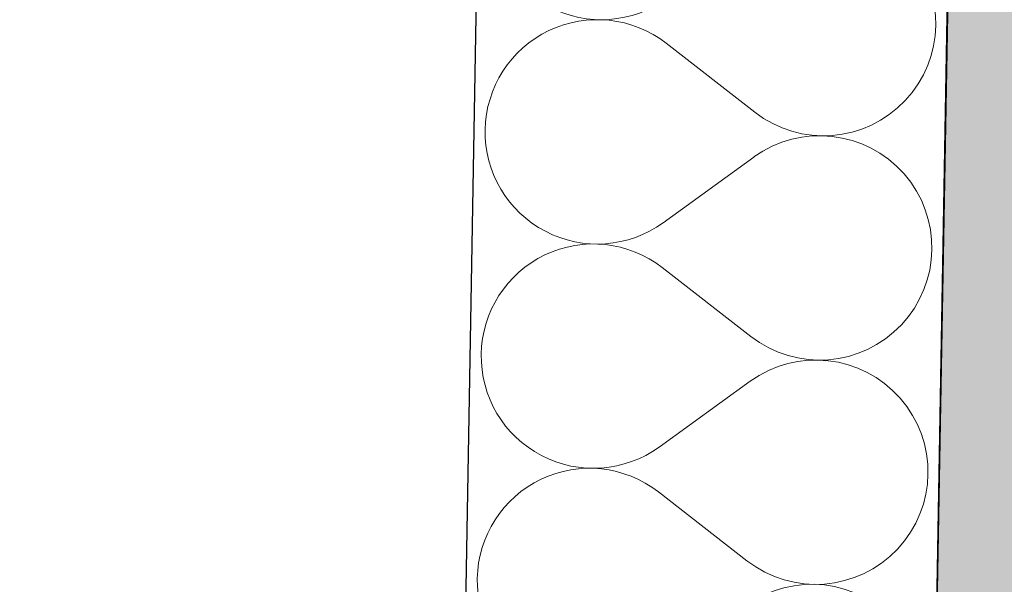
# Model space of a CAD drawing. Header units: millimetres. Extents: x -23738 to 4435, y -2716 to 20653.
# Tile 47 of 160: x -20642 to -20308, y 9042 to 9234. Entities that reach past the tile are written whole.
import ezdxf

# ---------------------------------------------------------------- set-up
doc = ezdxf.new("R2010")
doc.units = ezdxf.units.MM
doc.header["$MEASUREMENT"] = 0
doc.linetypes.add('Wipeout_Contour', pattern=[1000, 0, -1000])
for name, color, linetype in [('9._POHLED ZÁPADNÍ_2_Konstrukce - nosné', 7, 'Continuous'), ('9._POHLED ZÁPADNÍ_2_Nové_Konstrukce - nosné', 7, 'Continuous'), ('9._POHLED ZÁPADNÍ_2_Nové_Výplně – Řezové', 7, 'Continuous'), ('9._POHLED ZÁPADNÍ_2_Výplně – Řezové', 7, 'Continuous'), ('9._POHLED ZÁPADNÍ_2_VÝTAH VAR 1', 7, 'Continuous')]:
    doc.layers.add(name, color=color, linetype=linetype)

# ---------------------------------------------------------------- blocks, each defined once
blk = doc.blocks.new('*X4', base_point=(-24533.14, -6254.22))
at = {"layer": '9._POHLED ZÁPADNÍ_2_Nové_Výplně – Řezové', "color": 21, "linetype": 'Continuous', "lineweight": 20, "true_color": 0xffaaaa}
for p, q in [((-20330.89, 9232), (-20330.94, 9234.72)), ((-20458.49, 9231.83), (-20461.02, 9230.83)), ((-20455.89, 9232.64), (-20458.49, 9231.83)), ((-20453.25, 9233.26), (-20455.89, 9232.64)), ((-20450.56, 9233.7), (-20453.25, 9233.26)), ((-20447.85, 9233.94), (-20450.56, 9233.7)), ((-20445.13, 9233.99), (-20447.85, 9233.94)), ((-20442.41, 9233.84), (-20445.13, 9233.99)), ((-20439.71, 9233.5), (-20442.41, 9233.84)), ((-20437.05, 9232.97), (-20439.71, 9233.5)), ((-20434.42, 9232.25), (-20437.05, 9232.97)), ((-20431.86, 9231.35), (-20434.42, 9232.25)), ((-20429.36, 9230.26), (-20431.86, 9231.35)), ((-20331.03, 9229.28), (-20330.89, 9232)), ((-20465.84, 9228.31), (-20468.1, 9226.8)), ((-20463.48, 9229.66), (-20465.84, 9228.31)), ((-20461.02, 9230.83), (-20463.48, 9229.66)), ((-20426.95, 9229), (-20429.36, 9230.26)), ((-20424.64, 9227.57), (-20426.95, 9229)), ((-20331.37, 9226.58), (-20331.03, 9229.28)), ((-20470.25, 9225.13), (-20472.27, 9223.31)), ((-20468.1, 9226.8), (-20470.25, 9225.13)), ((-20422.43, 9225.97), (-20424.64, 9227.57)), ((-20392.36, 9202.59), (-20422.43, 9225.97)), ((-20331.9, 9223.91), (-20331.37, 9226.58)), ((-20474.16, 9221.35), (-20475.91, 9219.27)), ((-20472.27, 9223.31), (-20474.16, 9221.35)), ((-20332.62, 9221.29), (-20331.9, 9223.91)), ((-20475.91, 9219.27), (-20477.5, 9217.06)), ((-20334.61, 9216.23), (-20333.52, 9218.72)), ((-20333.52, 9218.72), (-20332.62, 9221.29)), ((-20478.93, 9214.74), (-20480.19, 9212.33)), ((-20477.5, 9217.06), (-20478.93, 9214.74)), ((-20335.87, 9213.82), (-20334.61, 9216.23)), ((-20480.19, 9212.33), (-20481.27, 9209.84)), ((-20338.89, 9209.3), (-20337.3, 9211.5)), ((-20337.3, 9211.5), (-20335.87, 9213.82)), ((-20481.27, 9209.84), (-20482.18, 9207.27)), ((-20340.63, 9207.21), (-20338.89, 9209.3)), ((-20482.9, 9204.65), (-20483.43, 9201.98)), ((-20482.18, 9207.27), (-20482.9, 9204.65)), ((-20344.54, 9203.43), (-20342.52, 9205.25)), ((-20342.52, 9205.25), (-20340.63, 9207.21)), ((-20483.43, 9201.98), (-20483.76, 9199.28)), ((-20392.36, 9202.59), (-20390.16, 9201)), ((-20348.96, 9200.25), (-20346.69, 9201.76)), ((-20346.69, 9201.76), (-20344.54, 9203.43)), ((-20483.76, 9199.28), (-20483.91, 9196.56)), ((-20390.16, 9201), (-20387.84, 9199.57)), ((-20387.84, 9199.57), (-20385.43, 9198.3)), ((-20385.43, 9198.3), (-20382.94, 9197.22)), ((-20353.77, 9197.73), (-20351.32, 9198.91)), ((-20351.32, 9198.91), (-20348.96, 9200.25)), ((-20483.91, 9196.56), (-20483.86, 9193.84)), ((-20382.94, 9197.22), (-20380.37, 9196.31)), ((-20380.37, 9196.31), (-20377.75, 9195.59)), ((-20377.75, 9195.59), (-20375.08, 9195.06)), ((-20375.08, 9195.06), (-20372.38, 9194.72)), ((-20372.38, 9194.72), (-20369.66, 9194.57)), ((-20369.66, 9194.57), (-20372.38, 9194.52)), ((-20369.66, 9194.57), (-20366.94, 9194.62)), ((-20366.95, 9194.43), (-20369.66, 9194.57)), ((-20366.94, 9194.62), (-20364.23, 9194.86)), ((-20364.23, 9194.86), (-20361.55, 9195.3)), ((-20361.55, 9195.3), (-20358.9, 9195.92)), ((-20358.9, 9195.92), (-20356.31, 9196.74)), ((-20356.31, 9196.74), (-20353.77, 9197.73)), ((-20483.86, 9193.84), (-20483.62, 9191.13)), ((-20385.55, 9191.39), (-20388, 9190.22)), ((-20383.02, 9192.39), (-20385.55, 9191.39)), ((-20380.43, 9193.21), (-20383.02, 9192.39)), ((-20377.78, 9193.84), (-20380.43, 9193.21)), ((-20375.09, 9194.28), (-20377.78, 9193.84)), ((-20372.38, 9194.52), (-20375.09, 9194.28)), ((-20364.25, 9194.09), (-20366.95, 9194.43)), ((-20361.58, 9193.57), (-20364.25, 9194.09)), ((-20358.96, 9192.85), (-20361.58, 9193.57)), ((-20356.39, 9191.95), (-20358.96, 9192.85)), ((-20353.89, 9190.86), (-20356.39, 9191.95)), ((-20483.62, 9191.13), (-20483.18, 9188.45)), ((-20483.18, 9188.45), (-20482.55, 9185.8)), ((-20390.37, 9188.87), (-20392.63, 9187.35)), ((-20388, 9190.22), (-20390.37, 9188.87)), ((-20351.48, 9189.6), (-20353.89, 9190.86)), ((-20349.17, 9188.18), (-20351.48, 9189.6)), ((-20346.96, 9186.59), (-20349.17, 9188.18)), ((-20482.55, 9185.8), (-20481.74, 9183.21)), ((-20392.63, 9187.35), (-20423.5, 9165.03)), ((-20344.87, 9184.84), (-20346.96, 9186.59)), ((-20342.91, 9182.96), (-20344.87, 9184.84)), ((-20481.74, 9183.21), (-20480.74, 9180.68)), ((-20341.09, 9180.93), (-20342.91, 9182.96)), ((-20480.74, 9180.68), (-20479.56, 9178.22)), ((-20479.56, 9178.22), (-20478.22, 9175.86)), ((-20339.42, 9178.79), (-20341.09, 9180.93)), ((-20337.91, 9176.52), (-20339.42, 9178.79)), ((-20478.22, 9175.86), (-20476.7, 9173.6)), ((-20336.56, 9174.16), (-20337.91, 9176.52)), ((-20476.7, 9173.6), (-20475.03, 9171.45)), ((-20475.03, 9171.45), (-20473.21, 9169.43)), ((-20335.38, 9171.71), (-20336.56, 9174.16)), ((-20334.39, 9169.18), (-20335.38, 9171.71)), ((-20473.21, 9169.43), (-20471.25, 9167.54)), ((-20333.57, 9166.58), (-20334.39, 9169.18)), ((-20471.25, 9167.54), (-20469.17, 9165.8)), ((-20469.17, 9165.8), (-20466.96, 9164.21)), ((-20425.76, 9163.52), (-20423.5, 9165.03)), ((-20332.94, 9163.93), (-20333.57, 9166.58)), ((-20466.96, 9164.21), (-20464.64, 9162.78)), ((-20464.64, 9162.78), (-20462.23, 9161.52)), ((-20462.23, 9161.52), (-20459.73, 9160.44)), ((-20430.57, 9160.99), (-20428.12, 9162.17)), ((-20428.12, 9162.17), (-20425.76, 9163.52)), ((-20332.51, 9161.25), (-20332.94, 9163.93)), ((-20332.26, 9158.54), (-20332.51, 9161.25)), ((-20459.73, 9160.44), (-20457.17, 9159.54)), ((-20457.17, 9159.54), (-20454.54, 9158.82)), ((-20454.54, 9158.82), (-20451.88, 9158.29)), ((-20451.88, 9158.29), (-20449.18, 9157.95)), ((-20449.18, 9157.95), (-20446.46, 9157.81)), ((-20446.46, 9157.81), (-20449.18, 9157.76)), ((-20446.46, 9157.81), (-20443.74, 9157.86)), ((-20443.74, 9157.66), (-20446.46, 9157.81)), ((-20443.74, 9157.86), (-20441.03, 9158.11)), ((-20441.03, 9158.11), (-20438.34, 9158.55)), ((-20438.34, 9158.55), (-20435.7, 9159.17)), ((-20435.7, 9159.17), (-20433.1, 9159.99)), ((-20433.1, 9159.99), (-20430.57, 9160.99)), ((-20332.21, 9155.82), (-20332.26, 9158.54)), ((-20462.35, 9154.65), (-20464.8, 9153.48)), ((-20459.82, 9155.65), (-20462.35, 9154.65)), ((-20457.22, 9156.46), (-20459.82, 9155.65)), ((-20454.57, 9157.09), (-20457.22, 9156.46)), ((-20451.89, 9157.52), (-20454.57, 9157.09)), ((-20449.18, 9157.76), (-20451.89, 9157.52)), ((-20441.04, 9157.32), (-20443.74, 9157.66)), ((-20438.37, 9156.79), (-20441.04, 9157.32)), ((-20435.75, 9156.07), (-20438.37, 9156.79)), ((-20433.19, 9155.17), (-20435.75, 9156.07)), ((-20430.69, 9154.08), (-20433.19, 9155.17)), ((-20332.36, 9153.1), (-20332.21, 9155.82)), ((-20467.17, 9152.13), (-20469.43, 9150.62)), ((-20464.8, 9153.48), (-20467.17, 9152.13)), ((-20428.28, 9152.82), (-20430.69, 9154.08)), ((-20425.97, 9151.39), (-20428.28, 9152.82)), ((-20423.76, 9149.79), (-20425.97, 9151.39)), ((-20332.7, 9150.4), (-20332.36, 9153.1)), ((-20471.58, 9148.95), (-20473.6, 9147.13)), ((-20469.43, 9150.62), (-20471.58, 9148.95)), ((-20393.69, 9126.41), (-20423.76, 9149.79)), ((-20333.23, 9147.73), (-20332.7, 9150.4)), ((-20475.49, 9145.18), (-20477.24, 9143.09)), ((-20473.6, 9147.13), (-20475.49, 9145.18)), ((-20334.85, 9142.54), (-20333.95, 9145.11)), ((-20333.95, 9145.11), (-20333.23, 9147.73)), ((-20477.24, 9143.09), (-20478.83, 9140.88)), ((-20335.94, 9140.05), (-20334.85, 9142.54)), ((-20480.26, 9138.57), (-20481.52, 9136.15)), ((-20478.83, 9140.88), (-20480.26, 9138.57)), ((-20337.2, 9137.64), (-20335.94, 9140.05)), ((-20481.52, 9136.15), (-20482.6, 9133.66)), ((-20340.22, 9133.12), (-20338.63, 9135.32)), ((-20338.63, 9135.32), (-20337.2, 9137.64)), ((-20483.51, 9131.09), (-20484.22, 9128.47)), ((-20482.6, 9133.66), (-20483.51, 9131.09)), ((-20343.85, 9129.07), (-20341.96, 9131.03)), ((-20341.96, 9131.03), (-20340.22, 9133.12)), ((-20484.22, 9128.47), (-20484.75, 9125.8)), ((-20345.87, 9127.25), (-20343.85, 9129.07)), ((-20484.75, 9125.8), (-20485.09, 9123.1)), ((-20393.69, 9126.41), (-20391.48, 9124.82)), ((-20391.48, 9124.82), (-20389.17, 9123.39)), ((-20350.28, 9124.07), (-20348.02, 9125.58)), ((-20348.02, 9125.58), (-20345.87, 9127.25)), ((-20485.09, 9123.1), (-20485.24, 9120.39)), ((-20389.17, 9123.39), (-20386.76, 9122.12)), ((-20386.76, 9122.12), (-20384.27, 9121.04)), ((-20384.27, 9121.04), (-20381.7, 9120.13)), ((-20357.63, 9120.56), (-20355.1, 9121.55)), ((-20355.1, 9121.55), (-20352.65, 9122.73)), ((-20352.65, 9122.73), (-20350.28, 9124.07)), ((-20485.24, 9120.39), (-20485.19, 9117.67)), ((-20485.19, 9117.67), (-20484.94, 9114.96)), ((-20379.11, 9117.66), (-20381.75, 9117.03)), ((-20381.7, 9120.13), (-20379.08, 9119.41)), ((-20376.42, 9118.1), (-20379.11, 9117.66)), ((-20379.08, 9119.41), (-20376.41, 9118.88)), ((-20373.71, 9118.34), (-20376.42, 9118.1)), ((-20376.41, 9118.88), (-20373.71, 9118.54)), ((-20373.71, 9118.54), (-20370.99, 9118.39)), ((-20370.99, 9118.39), (-20373.71, 9118.34)), ((-20370.99, 9118.39), (-20368.27, 9118.44)), ((-20368.28, 9118.25), (-20370.99, 9118.39)), ((-20365.58, 9117.91), (-20368.28, 9118.25)), ((-20368.27, 9118.44), (-20365.56, 9118.68)), ((-20362.91, 9117.39), (-20365.58, 9117.91)), ((-20365.56, 9118.68), (-20362.88, 9119.12)), ((-20362.88, 9119.12), (-20360.23, 9119.74)), ((-20360.23, 9119.74), (-20357.63, 9120.56)), ((-20484.94, 9114.96), (-20484.51, 9112.27)), ((-20386.88, 9115.21), (-20389.33, 9114.04)), ((-20384.35, 9116.21), (-20386.88, 9115.21)), ((-20381.75, 9117.03), (-20384.35, 9116.21)), ((-20360.28, 9116.67), (-20362.91, 9117.39)), ((-20357.72, 9115.77), (-20360.28, 9116.67)), ((-20355.22, 9114.68), (-20357.72, 9115.77)), ((-20352.81, 9113.42), (-20355.22, 9114.68)), ((-20484.51, 9112.27), (-20483.88, 9109.62)), ((-20393.95, 9111.17), (-20424.82, 9088.85)), ((-20391.69, 9112.69), (-20393.95, 9111.17)), ((-20389.33, 9114.04), (-20391.69, 9112.69)), ((-20350.49, 9112), (-20352.81, 9113.42)), ((-20348.29, 9110.41), (-20350.49, 9112)), ((-20483.88, 9109.62), (-20483.07, 9107.03)), ((-20346.2, 9108.66), (-20348.29, 9110.41)), ((-20344.24, 9106.78), (-20346.2, 9108.66)), ((-20483.07, 9107.03), (-20482.07, 9104.5)), ((-20482.07, 9104.5), (-20480.89, 9102.04)), ((-20342.42, 9104.75), (-20344.24, 9106.78)), ((-20340.75, 9102.61), (-20342.42, 9104.75)), ((-20480.89, 9102.04), (-20479.54, 9099.68)), ((-20339.24, 9100.35), (-20340.75, 9102.61)), ((-20479.54, 9099.68), (-20478.03, 9097.42)), ((-20337.89, 9097.98), (-20339.24, 9100.35)), ((-20336.71, 9095.53), (-20337.89, 9097.98)), ((-20478.03, 9097.42), (-20476.36, 9095.27)), ((-20476.36, 9095.27), (-20474.54, 9093.25)), ((-20335.71, 9093), (-20336.71, 9095.53)), ((-20474.54, 9093.25), (-20472.58, 9091.36)), ((-20472.58, 9091.36), (-20470.49, 9089.62)), ((-20334.9, 9090.4), (-20335.71, 9093)), ((-20470.49, 9089.62), (-20468.29, 9088.03)), ((-20468.29, 9088.03), (-20465.97, 9086.6)), ((-20427.08, 9087.34), (-20424.82, 9088.85)), ((-20334.27, 9087.75), (-20334.9, 9090.4)), ((-20333.84, 9085.07), (-20334.27, 9087.75)), ((-20465.97, 9086.6), (-20463.56, 9085.34)), ((-20463.56, 9085.34), (-20461.06, 9084.26)), ((-20461.06, 9084.26), (-20458.5, 9083.36)), ((-20434.43, 9083.81), (-20431.9, 9084.81)), ((-20431.9, 9084.81), (-20429.45, 9085.99)), ((-20429.45, 9085.99), (-20427.08, 9087.34)), ((-20333.59, 9082.36), (-20333.84, 9085.07)), ((-20455.9, 9080.91), (-20458.55, 9080.28)), ((-20458.5, 9083.36), (-20455.87, 9082.64)), ((-20453.22, 9081.34), (-20455.9, 9080.91)), ((-20455.87, 9082.64), (-20453.2, 9082.11)), ((-20450.51, 9081.58), (-20453.22, 9081.34)), ((-20453.2, 9082.11), (-20450.5, 9081.77)), ((-20447.79, 9081.63), (-20450.51, 9081.58)), ((-20450.5, 9081.77), (-20447.79, 9081.63)), ((-20447.79, 9081.63), (-20445.07, 9081.68)), ((-20445.07, 9081.49), (-20447.79, 9081.63)), ((-20445.07, 9081.68), (-20442.36, 9081.93)), ((-20442.37, 9081.15), (-20445.07, 9081.49)), ((-20439.7, 9080.61), (-20442.37, 9081.15)), ((-20442.36, 9081.93), (-20439.67, 9082.37)), ((-20439.67, 9082.37), (-20437.03, 9083)), ((-20437.03, 9083), (-20434.43, 9083.81)), ((-20333.54, 9079.64), (-20333.59, 9082.36)), ((-20463.68, 9078.47), (-20466.13, 9077.3)), ((-20461.15, 9079.47), (-20463.68, 9078.47)), ((-20458.55, 9080.28), (-20461.15, 9079.47)), ((-20437.08, 9079.89), (-20439.7, 9080.61)), ((-20434.51, 9078.99), (-20437.08, 9079.89)), ((-20432.02, 9077.9), (-20434.51, 9078.99)), ((-20429.61, 9076.64), (-20432.02, 9077.9)), ((-20333.69, 9076.92), (-20333.54, 9079.64)), ((-20470.76, 9074.44), (-20472.91, 9072.77)), ((-20468.5, 9075.95), (-20470.76, 9074.44)), ((-20466.13, 9077.3), (-20468.5, 9075.95)), ((-20427.3, 9075.21), (-20429.61, 9076.64)), ((-20425.09, 9073.62), (-20427.3, 9075.21)), ((-20334.56, 9071.56), (-20334.03, 9074.22)), ((-20334.03, 9074.22), (-20333.69, 9076.92)), ((-20474.93, 9070.95), (-20476.82, 9069)), ((-20472.91, 9072.77), (-20474.93, 9070.95)), ((-20395.02, 9050.23), (-20425.09, 9073.62)), ((-20335.27, 9068.93), (-20334.56, 9071.56)), ((-20476.82, 9069), (-20478.56, 9066.91)), ((-20336.18, 9066.37), (-20335.27, 9068.93)), ((-20480.15, 9064.7), (-20481.58, 9062.39)), ((-20478.56, 9066.91), (-20480.15, 9064.7)), ((-20337.26, 9063.87), (-20336.18, 9066.37)), ((-20481.58, 9062.39), (-20482.84, 9059.98)), ((-20339.95, 9059.15), (-20338.52, 9061.46)), ((-20338.52, 9061.46), (-20337.26, 9063.87)), ((-20483.93, 9057.48), (-20484.83, 9054.92)), ((-20482.84, 9059.98), (-20483.93, 9057.48)), ((-20341.54, 9056.94), (-20339.95, 9059.15)), ((-20484.83, 9054.92), (-20485.55, 9052.29)), ((-20345.18, 9052.89), (-20343.29, 9054.85)), ((-20343.29, 9054.85), (-20341.54, 9056.94)), ((-20485.55, 9052.29), (-20486.08, 9049.62)), ((-20349.35, 9049.41), (-20347.2, 9051.07)), ((-20347.2, 9051.07), (-20345.18, 9052.89)), ((-20486.08, 9049.62), (-20486.42, 9046.92)), ((-20395.02, 9050.23), (-20392.81, 9048.64)), ((-20392.81, 9048.64), (-20390.5, 9047.21)), ((-20353.98, 9046.55), (-20351.61, 9047.89)), ((-20351.61, 9047.89), (-20349.35, 9049.41)), ((-20486.42, 9046.92), (-20486.56, 9044.21)), ((-20486.56, 9044.21), (-20486.52, 9041.49)), ((-20390.5, 9047.21), (-20388.09, 9045.95)), ((-20388.09, 9045.95), (-20385.59, 9044.86)), ((-20385.59, 9044.86), (-20383.03, 9043.95)), ((-20361.56, 9043.57), (-20358.96, 9044.38)), ((-20358.96, 9044.38), (-20356.43, 9045.37)), ((-20356.43, 9045.37), (-20353.98, 9046.55)), ((-20383.03, 9043.95), (-20380.4, 9043.23)), ((-20380.4, 9043.23), (-20377.74, 9042.7)), ((-20377.74, 9042.7), (-20375.04, 9042.36)), ((-20375.04, 9042.36), (-20372.32, 9042.22)), ((-20372.32, 9042.22), (-20369.6, 9042.26)), ((-20369.6, 9042.26), (-20366.89, 9042.51)), ((-20366.89, 9042.51), (-20364.21, 9042.94)), ((-20364.21, 9042.94), (-20361.56, 9043.57))]:
    blk.add_line(p, q, dxfattribs=at)
blk = doc.blocks.new('*X18', base_point=(-24533.14, -6254.22))
at = {"layer": '9._POHLED ZÁPADNÍ_2_Nové_Výplně – Řezové', "color": 21, "linetype": 'Continuous', "lineweight": 20, "true_color": 0xffaaaa}
for p, q in [((-20392.36, 9202.59), (-20422.43, 9225.97)), ((-20392.63, 9187.35), (-20423.5, 9165.03)), ((-20393.69, 9126.41), (-20423.76, 9149.79)), ((-20393.95, 9111.17), (-20424.82, 9088.85)), ((-20395.02, 9050.23), (-20425.09, 9073.62))]:
    blk.add_line(p, q, dxfattribs=at)
for centre, start, end in [((-20444.49, 9272.08), 179.0012, 305.8711), ((-20368.98, 9232.66), 232.1313, 125.8711), ((-20445.82, 9195.9), 52.1313, 179.0012), ((-20445.82, 9195.9), 179.0012, 305.8711), ((-20370.3, 9156.48), 232.1313, 125.8711), ((-20447.15, 9119.72), 52.1313, 179.0012), ((-20447.15, 9119.72), 179.0012, 305.8711), ((-20371.63, 9080.3), 232.1313, 125.8711), ((-20448.48, 9043.54), 52.1313, 179.0012), ((-20448.48, 9043.54), 179.0012, 305.8711), ((-20372.96, 9004.13), 232.1313, 125.8711)]:
    blk.add_arc(centre, 38.1, start, end, dxfattribs=at)

msp = doc.modelspace()

# ---------------------------------------------------------------- wipeouts: each hides what was drawn before it
at = {"color": 254, "linetype": 'Wipeout_Contour', "lineweight": 0, "ltscale": 108323.765576}
msp.add_wipeout([(-20470.48, 10185.48), (-20571.1, 4413.92), (-20421.12, 4411.3), (-20411.13, 4411.13), (-20313.53, 10008.83)], dxfattribs=at).dxf.layer = '9._POHLED ZÁPADNÍ_2_Nové_Výplně – Řezové'

# ---------------------------------------------------------------- next in the draw order: hatches: boundary and pattern name
at = {"layer": '9._POHLED ZÁPADNÍ_2_Výplně – Řezové', "linetype": 'Continuous', "lineweight": 13}
msp.add_hatch(color=254, dxfattribs=at).paths.add_polyline_path([(-20313.37, 10013.89), (-20411.95, 4415.68), (-20112, 4410.4), (-20020.94, 9581.29)])

# ---------------------------------------------------------------- next in the draw order: linework, layer by layer
at = {"layer": '9._POHLED ZÁPADNÍ_2_Konstrukce - nosné', "color": 7, "linetype": 'Continuous', "lineweight": 50, "flags": 128}
msp.add_lwpolyline([(-20313.37, 10013.89), (-20411.95, 4415.68)], dxfattribs=at)
at = {"layer": '9._POHLED ZÁPADNÍ_2_Nové_Konstrukce - nosné', "color": 1, "linetype": 'Continuous', "lineweight": 25, "flags": 128}
for points in [[(-20470.48, 10185.48), (-20571.1, 4413.92)], [(-20411.13, 4411.13), (-20313.53, 10008.83)]]:
    msp.add_lwpolyline(points, dxfattribs=at)

# ---------------------------------------------------------------- next in the draw order: block references
at = {"layer": '9._POHLED ZÁPADNÍ_2_VÝTAH VAR 1', "color": 9, "linetype": 'Continuous', "lineweight": 13}
msp.add_blockref('*X4', (-24533.14, -6254.22), dxfattribs=at)

# ---------------------------------------------------------------- next in the draw order: wipeouts: each hides what was drawn before it
at = {"color": 254, "linetype": 'Wipeout_Contour', "lineweight": 0, "ltscale": 274303.920399}
msp.add_wipeout([(-20641.96, 349.65), (-20481.93, 349.73), (-20428.28, 3427.35), (-20533.92, 3427.35), (-20533.92, 3677.35), (-20423.92, 3677.35), (-20313.53, 10008.83), (-20473.28, 10024.95), (-20580.69, 3864), (-20570.98, 4415.68), (-20411.95, 4415.68), (-20421.63, 3865.76), (-20580.69, 3864)], dxfattribs=at).dxf.layer = '9._POHLED ZÁPADNÍ_2_Nové_Výplně – Řezové'

# ---------------------------------------------------------------- next in the draw order: linework, layer by layer
at = {"layer": '9._POHLED ZÁPADNÍ_2_Nové_Konstrukce - nosné', "color": 1, "linetype": 'Continuous', "lineweight": 25, "flags": 128}
for points in [[(-20470.48, 10185.48), (-20641.96, 349.65)], [(-20423.92, 3677.35), (-20313.53, 10008.83)]]:
    msp.add_lwpolyline(points, dxfattribs=at)

# ---------------------------------------------------------------- next in the draw order: block references
at = {"layer": '9._POHLED ZÁPADNÍ_2_VÝTAH VAR 1', "color": 9, "linetype": 'Continuous', "lineweight": 13}
msp.add_blockref('*X18', (-24533.14, -6254.22), dxfattribs=at)

# ---------------------------------------------------------------- next in the draw order: wipeouts: each hides what was drawn before it
at = {"color": 254, "linetype": 'Wipeout_Contour', "lineweight": 0, "ltscale": 74181.028328}
msp.add_wipeout([(-20313.53, 10008.83), (-11130.91, 9082.41), (-11114.85, 9241.6), (-20310.73, 10169.36)], dxfattribs=at).dxf.layer = '9._POHLED ZÁPADNÍ_2_Nové_Výplně – Řezové'

doc.saveas('drawing.dxf')
